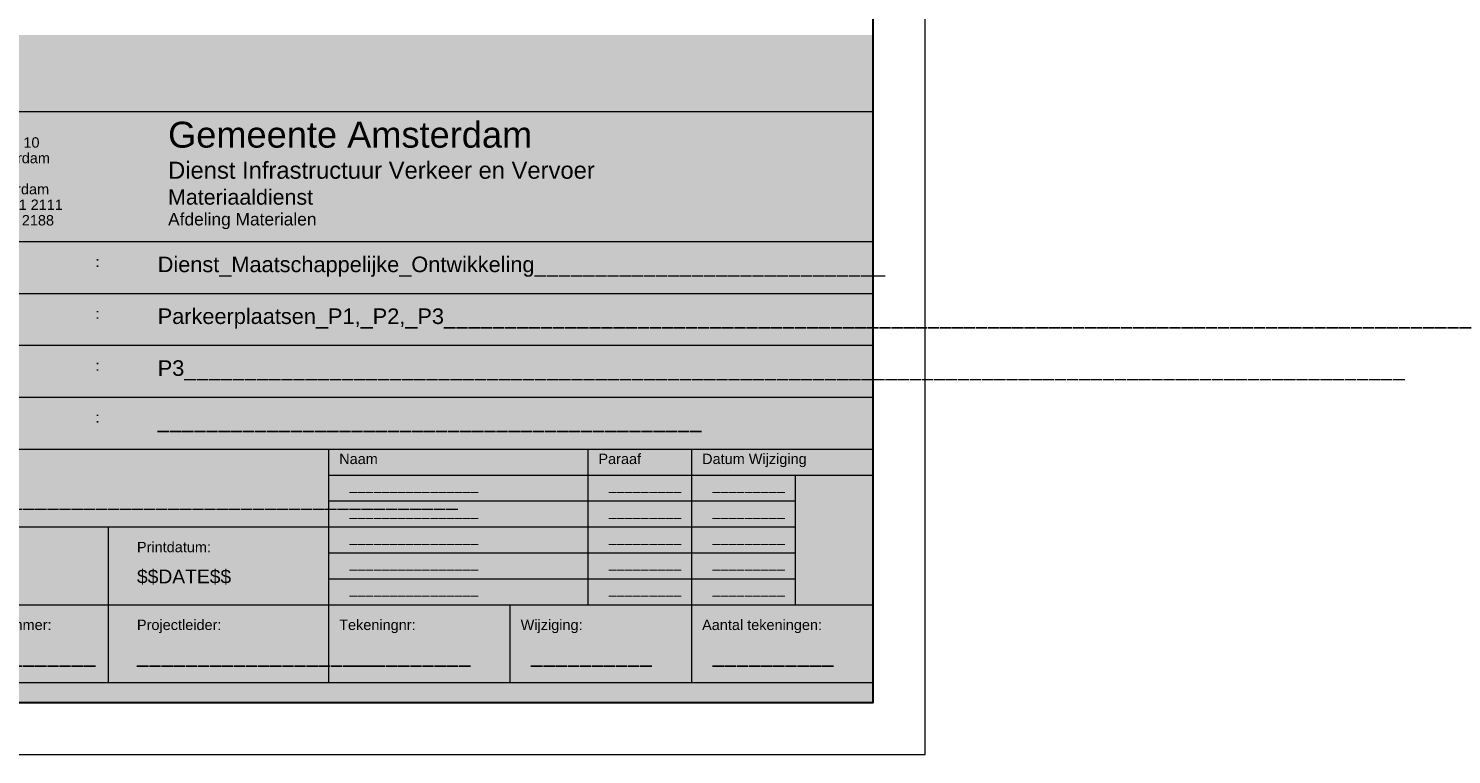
# Model space of a CAD drawing. Header units: metres. Extents: x 118574 to 118781, y 483563 to 483693.
# Tile 11 of 21: x 118721 to 118781, y 483563 to 483593. Entities that reach past the tile are written whole.
import ezdxf
from ezdxf.enums import TextEntityAlignment as Align

# ---------------------------------------------------------------- set-up
doc = ezdxf.new("R2010")
doc.units = ezdxf.units.M
doc.header["$MEASUREMENT"] = 0
doc.layers.add('Kader', color=7, linetype='Continuous', lineweight=0)
doc.styles.add('Style-arial', font='arial.shx')

# ---------------------------------------------------------------- blocks, each defined once
blk = doc.blocks.new('TEKKOP')
at = {"layer": 'Kader', "linetype": 'Continuous', "lineweight": 13}
for points in [[(-0.14937, 0.10554), (-0.1505, 0.10667), (-0.14856, 0.10862), (-0.1505, 0.11056), (-0.14937, 0.11169), (-0.14743, 0.10975), (-0.14549, 0.11169), (-0.14436, 0.11056), (-0.1463, 0.10862), (-0.14436, 0.10667), (-0.14549, 0.10554), (-0.14743, 0.10748)], [(-0.14937, 0.0985), (-0.1505, 0.09964), (-0.14856, 0.10158), (-0.1505, 0.10352), (-0.14937, 0.10465), (-0.14743, 0.10271), (-0.14549, 0.10465), (-0.14436, 0.10352), (-0.1463, 0.10158), (-0.14436, 0.09964), (-0.14549, 0.0985), (-0.14743, 0.10045)], [(-0.14937, 0.09147), (-0.1505, 0.0926), (-0.14856, 0.09454), (-0.1505, 0.09648), (-0.14937, 0.09761), (-0.14743, 0.09567), (-0.14549, 0.09761), (-0.14436, 0.09648), (-0.1463, 0.09454), (-0.14436, 0.0926), (-0.14549, 0.09147), (-0.14743, 0.09341)]]:
    blk.add_hatch(color=1, dxfattribs=at).paths.add_polyline_path(points)
at = {"layer": 'Kader', "color": 7, "linetype": 'Continuous', "lineweight": 13}
for p, q in [((-0.19, 0.11389), (-0.19, 0)), ((0, 0.11389), (-0.19, 0.11389)), ((0, 0.00389), (0, 0.11389)), ((-0.19, 0.08889), (0, 0.08889)), ((-0.19, 0.07889), (0, 0.07889)), ((-0.19, 0.06889), (0, 0.06889)), ((-0.19, 0.05889), (0, 0.05889)), ((-0.19, 0.04889), (0, 0.04889)), ((-0.105, 0.00389), (-0.105, 0.04889)), ((-0.055, 0.01889), (-0.055, 0.04889)), ((-0.035, 0.00389), (-0.035, 0.04889)), ((-0.105, 0.04389), (0, 0.04389)), ((-0.015, 0.01889), (-0.015, 0.04389)), ((-0.105, 0.03889), (-0.015, 0.03889)), ((-0.19, 0.03389), (-0.015, 0.03389)), ((-0.1475, 0.00389), (-0.1475, 0.03389)), ((-0.105, 0.02889), (-0.015, 0.02889)), ((-0.105, 0.02389), (-0.015, 0.02389)), ((-0.19, 0.01889), (0, 0.01889)), ((-0.07, 0.00389), (-0.07, 0.01889)), ((-0.19, 0.00389), (0, 0.00389)), ((0, 0.00389), (0, 0))]:
    blk.add_line(p, q, dxfattribs=at)
at = {"layer": 'Kader', "color": 254, "linetype": 'Continuous', "lineweight": 0}
blk.add_solid([(0, 0), (-0.19, 0), (0, 0.12871), (-0.19, 0.12871)], dxfattribs=at)
at = {"layer": 'Kader', "color": 7, "linetype": 'Continuous', "lineweight": 30, "style": 'Style-arial'}
for s, height, p in [('Bezoekadres', 0.001998, (-0.185, 0.111)), ('Gemeente Amsterdam', 0.004998, (-0.136, 0.1095)), ('Pieter Braaijweg 10', 0.001998, (-0.185, 0.108)), ('1099 DG Amsterdam', 0.001998, (-0.185, 0.105)), ('Dienst Infrastructuur Verkeer en Vervoer', 0.003282, (-0.136, 0.10265)), ('Postbus 94648', 0.001998, (-0.185, 0.102)), ('1090 GP Amsterdam', 0.001998, (-0.185, 0.099)), ('Materiaaldienst', 0.002952, (-0.136, 0.09748)), ('Telefoon 020 561 2111', 0.001998, (-0.185, 0.096)), ('Telefax 020 561 2188', 0.001998, (-0.185, 0.093)), ('Afdeling Materialen', 0.002394, (-0.136, 0.0932)), ('Opdrachtgever', 0.001998, (-0.185, 0.085)), (':', 0.002, (-0.15, 0.085)), ('Project', 0.001998, (-0.185, 0.075)), (':', 0.002, (-0.15, 0.075)), ('Onderdeel', 0.001998, (-0.185, 0.065)), (':', 0.002, (-0.15, 0.065)), ('Fase', 0.001998, (-0.185, 0.055)), (':', 0.002, (-0.15, 0.055)), ('Naam', 0.001998, (-0.103, 0.047)), ('Paraaf', 0.001998, (-0.053, 0.047)), ('Datum Wijziging', 0.001998, (-0.033, 0.047)), ('Behoort bij:', 0.001998, (-0.185, 0.045)), ('Schaal:', 0.001998, (-0.185, 0.03)), ('Printdatum:', 0.001998, (-0.142, 0.03)), ('TVM-Projectnummer:', 0.001998, (-0.185, 0.015)), ('Projectleider:', 0.001998, (-0.142, 0.015)), ('Tekeningnr:', 0.001998, (-0.103, 0.015)), ('Wijziging:', 0.001998, (-0.068, 0.015)), ('Aantal tekeningen:', 0.001998, (-0.033, 0.015))]:
    blk.add_text(s, height=height, dxfattribs=at).set_placement(p, align=Align.MIDDLE_LEFT)
at = {"layer": 'Kader', "color": 7, "linetype": 'Continuous', "lineweight": 13, "style": 'Style-arial'}
for s, height, p in [('$$DATE$$', 0.002658, (-0.142, 0.02433)), ('$$DGN$$', 0.002418, (-0.185, 0.00221))]:
    blk.add_text(s, height=height, dxfattribs=at).set_placement(p, align=Align.MIDDLE_LEFT)
blk = doc.blocks.new('TEKTEK')
at = {"layer": 'Kader', "color": 7, "linetype": 'Continuous', "lineweight": 30, "style": 'Style-arial'}
for tag, height, p in [('TEKTEK_634', 0.003, (-0.138, 0.0845)), ('TEKTEK_633', 0.003, (-0.138, 0.0745)), ('TEKTEK_632', 0.003, (-0.138, 0.0645)), ('TEKTEK_628', 0.003, (-0.138, 0.0545)), ('TEKTEK_613', 0.002, (-0.101, 0.042)), ('TEKTEK_618', 0.002, (-0.051, 0.042)), ('TEKTEK_623', 0.002, (-0.031, 0.042)), ('TEKTEK_635', 0.003, (-0.185, 0.0395)), ('TEKTEK_614', 0.002, (-0.101, 0.037)), ('TEKTEK_619', 0.002, (-0.051, 0.037)), ('TEKTEK_624', 0.002, (-0.031, 0.037)), ('TEKTEK_615', 0.002, (-0.101, 0.032)), ('TEKTEK_620', 0.002, (-0.051, 0.032)), ('TEKTEK_625', 0.002, (-0.031, 0.032)), ('TEKTEK_616', 0.002, (-0.101, 0.027)), ('TEKTEK_621', 0.002, (-0.051, 0.027)), ('TEKTEK_626', 0.002, (-0.031, 0.027)), ('TEKTEK_617', 0.002, (-0.101, 0.022)), ('TEKTEK_622', 0.002, (-0.051, 0.022)), ('TEKTEK_627', 0.002, (-0.031, 0.022))]:
    blk.add_attdef(tag, text='', height=height, dxfattribs=at).set_placement(p, align=Align.MIDDLE_LEFT)
at = {"layer": 'Kader', "color": 7, "linetype": 'Continuous', "lineweight": 30, "style": 'Style-arial', "width": 0.749625}
for tag, p in [('TEKTEK_631', (-0.185, 0.02501)), ('TEKTEK_629', (-0.185, 0.01001)), ('TEKTEK_637', (-0.142, 0.01001)), ('TEKTEK_630', (-0.101, 0.01001)), ('TEKTEK_636', (-0.066, 0.01001)), ('TEKTEK_638', (-0.031, 0.01001))]:
    blk.add_attdef(tag, text='', height=0.004, dxfattribs=at).set_placement(p, align=Align.MIDDLE_LEFT)
blk = doc.blocks.new('A1')
at = {"layer": 'Kader', "color": 7, "linetype": 'Continuous', "lineweight": 0, "flags": 128}
blk.add_lwpolyline([(-0.42, -0.297), (0.42, -0.297), (0.42, 0.297), (-0.42, 0.297), (-0.42, -0.297)], close=True, dxfattribs=at)
at = {"layer": 'Kader', "color": 7, "linetype": 'Continuous', "lineweight": 30, "flags": 128}
blk.add_lwpolyline([(-0.41, -0.287), (0.41, -0.287), (0.41, 0.287), (-0.41, 0.287), (-0.41, -0.287)], close=True, dxfattribs=at)
at = {"layer": 'Kader', "color": 254, "linetype": 'Continuous', "lineweight": 0}
blk.add_blockref('TEKKOP', (0.41, -0.287), dxfattribs=at)
at = {"layer": 'Kader', "color": 7, "linetype": 'Continuous', "lineweight": 30}
ref = blk.add_blockref('TEKTEK', (0.41, -0.287), dxfattribs=at)
ref.add_attrib('TEKTEK_613', '________________', dxfattribs={"color": 7, "linetype": 'Continuous', "lineweight": 30, "height": 0.001998, "style": 'Style-arial'}).set_placement((0.309, -0.245), align=Align.MIDDLE_LEFT)
ref.add_attrib('TEKTEK_614', '________________', dxfattribs={"color": 7, "linetype": 'Continuous', "lineweight": 30, "height": 0.001998, "style": 'Style-arial'}).set_placement((0.309, -0.25), align=Align.MIDDLE_LEFT)
ref.add_attrib('TEKTEK_615', '________________', dxfattribs={"color": 7, "linetype": 'Continuous', "lineweight": 30, "height": 0.001998, "style": 'Style-arial'}).set_placement((0.309, -0.255), align=Align.MIDDLE_LEFT)
ref.add_attrib('TEKTEK_616', '________________', dxfattribs={"color": 7, "linetype": 'Continuous', "lineweight": 30, "height": 0.001998, "style": 'Style-arial'}).set_placement((0.309, -0.26), align=Align.MIDDLE_LEFT)
ref.add_attrib('TEKTEK_617', '________________', dxfattribs={"color": 7, "linetype": 'Continuous', "lineweight": 30, "height": 0.001998, "style": 'Style-arial'}).set_placement((0.309, -0.265), align=Align.MIDDLE_LEFT)
ref.add_attrib('TEKTEK_618', '_________', dxfattribs={"color": 7, "linetype": 'Continuous', "lineweight": 30, "height": 0.001998, "style": 'Style-arial'}).set_placement((0.359, -0.245), align=Align.MIDDLE_LEFT)
ref.add_attrib('TEKTEK_619', '_________', dxfattribs={"color": 7, "linetype": 'Continuous', "lineweight": 30, "height": 0.001998, "style": 'Style-arial'}).set_placement((0.359, -0.25), align=Align.MIDDLE_LEFT)
ref.add_attrib('TEKTEK_620', '_________', dxfattribs={"color": 7, "linetype": 'Continuous', "lineweight": 30, "height": 0.001998, "style": 'Style-arial'}).set_placement((0.359, -0.255), align=Align.MIDDLE_LEFT)
ref.add_attrib('TEKTEK_621', '_________', dxfattribs={"color": 7, "linetype": 'Continuous', "lineweight": 30, "height": 0.001998, "style": 'Style-arial'}).set_placement((0.359, -0.26), align=Align.MIDDLE_LEFT)
ref.add_attrib('TEKTEK_622', '_________', dxfattribs={"color": 7, "linetype": 'Continuous', "lineweight": 30, "height": 0.001998, "style": 'Style-arial'}).set_placement((0.359, -0.265), align=Align.MIDDLE_LEFT)
ref.add_attrib('TEKTEK_623', '_________', dxfattribs={"color": 7, "linetype": 'Continuous', "lineweight": 30, "height": 0.001998, "style": 'Style-arial'}).set_placement((0.379, -0.245), align=Align.MIDDLE_LEFT)
ref.add_attrib('TEKTEK_624', '_________', dxfattribs={"color": 7, "linetype": 'Continuous', "lineweight": 30, "height": 0.001998, "style": 'Style-arial'}).set_placement((0.379, -0.25), align=Align.MIDDLE_LEFT)
ref.add_attrib('TEKTEK_625', '_________', dxfattribs={"color": 7, "linetype": 'Continuous', "lineweight": 30, "height": 0.001998, "style": 'Style-arial'}).set_placement((0.379, -0.255), align=Align.MIDDLE_LEFT)
ref.add_attrib('TEKTEK_626', '_________', dxfattribs={"color": 7, "linetype": 'Continuous', "lineweight": 30, "height": 0.001998, "style": 'Style-arial'}).set_placement((0.379, -0.26), align=Align.MIDDLE_LEFT)
ref.add_attrib('TEKTEK_627', '_________', dxfattribs={"color": 7, "linetype": 'Continuous', "lineweight": 30, "height": 0.001998, "style": 'Style-arial'}).set_placement((0.379, -0.265), align=Align.MIDDLE_LEFT)
ref.add_attrib('TEKTEK_628', '_____________________________________________', dxfattribs={"color": 7, "linetype": 'Continuous', "lineweight": 30, "height": 0.003, "style": 'Style-arial'}).set_placement((0.272, -0.2325), align=Align.MIDDLE_LEFT)
ref.add_attrib('TEKTEK_629', '2576___________', dxfattribs={"color": 7, "linetype": 'Continuous', "lineweight": 30, "height": 0.004002, "style": 'Style-arial', "width": 0.749625}).set_placement((0.225, -0.27699), align=Align.MIDDLE_LEFT)
ref.add_attrib('TEKTEK_630', '__________', dxfattribs={"color": 7, "linetype": 'Continuous', "lineweight": 30, "height": 0.004002, "style": 'Style-arial', "width": 0.749625}).set_placement((0.309, -0.27699), align=Align.MIDDLE_LEFT)
ref.add_attrib('TEKTEK_632', 'P3_____________________________________________________________________________________________________', dxfattribs={"color": 7, "linetype": 'Continuous', "lineweight": 30, "height": 0.003, "style": 'Style-arial'}).set_placement((0.272, -0.2225), align=Align.MIDDLE_LEFT)
ref.add_attrib('TEKTEK_633', 'Parkeerplaatsen_P1,_P2,_P3_____________________________________________________________________________________', dxfattribs={"color": 7, "linetype": 'Continuous', "lineweight": 30, "height": 0.003, "style": 'Style-arial'}).set_placement((0.272, -0.2125), align=Align.MIDDLE_LEFT)
ref.add_attrib('TEKTEK_634', 'Dienst_Maatschappelijke_Ontwikkeling_____________________________', dxfattribs={"color": 7, "linetype": 'Continuous', "lineweight": 30, "height": 0.003, "style": 'Style-arial'}).set_placement((0.272, -0.2025), align=Align.MIDDLE_LEFT)
ref.add_attrib('TEKTEK_635', '_____________________________________________', dxfattribs={"color": 7, "linetype": 'Continuous', "lineweight": 30, "height": 0.003, "style": 'Style-arial'}).set_placement((0.225, -0.2475), align=Align.MIDDLE_LEFT)
ref.add_attrib('TEKTEK_636', '__________', dxfattribs={"color": 7, "linetype": 'Continuous', "lineweight": 30, "height": 0.004002, "style": 'Style-arial', "width": 0.749625}).set_placement((0.344, -0.27699), align=Align.MIDDLE_LEFT)
ref.add_attrib('TEKTEK_637', '____________________', dxfattribs={"color": 7, "linetype": 'Continuous', "lineweight": 30, "height": 0.004002, "style": 'Style-arial', "width": 0.749625}).set_placement((0.268, -0.27699), align=Align.MIDDLE_LEFT)
ref.add_attrib('TEKTEK_638', '__________', dxfattribs={"color": 7, "linetype": 'Continuous', "lineweight": 30, "height": 0.004002, "style": 'Style-arial', "width": 0.749625}).set_placement((0.379, -0.27699), align=Align.MIDDLE_LEFT)

msp = doc.modelspace()

# ---------------------------------------------------------------- block references
at = {"layer": 'Kader', "color": 7, "linetype": 'Continuous', "lineweight": 0, "xscale": 220, "yscale": 220, "zscale": 220}
msp.add_blockref('A1', (118666.495, 483627.865), dxfattribs=at)

doc.saveas('drawing.dxf')
